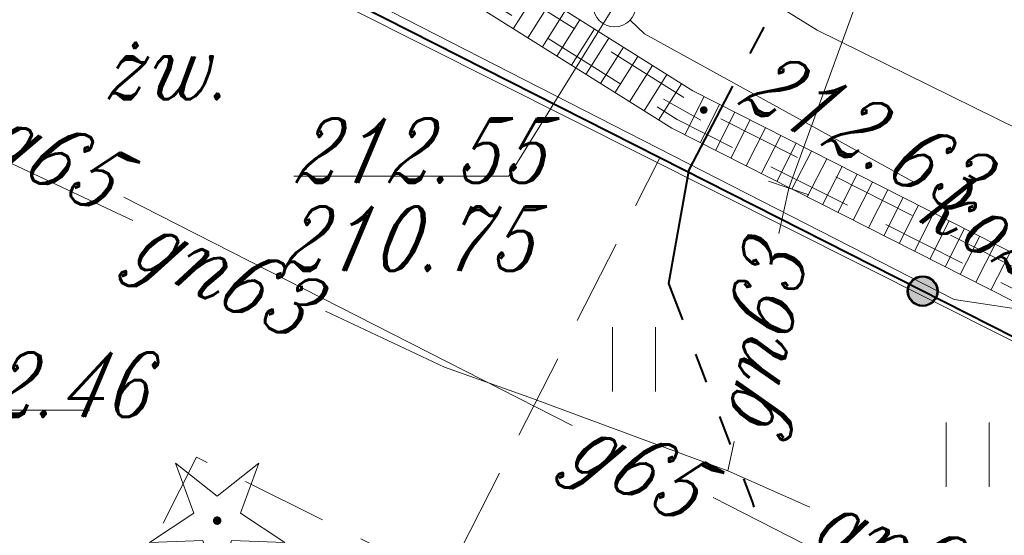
# Model space of a CAD drawing. Header units: millimetres. Extents: x -368 to -158, y 9368 to 9578.
# Tile 30 of 48: x -295 to -283, y 9528 to 9534. Entities that reach past the tile are written whole.
import ezdxf
from ezdxf.enums import TextEntityAlignment as Align

# ---------------------------------------------------------------- set-up
doc = ezdxf.new("R2010")
doc.units = ezdxf.units.MM
for name, pattern in [('Rakowicka 531_1 wstępna wersja$0$KTCR02-500', [1.5, 1, -0.5]), ('Rakowicka 531_1 wstępna wersja$0$KTPL01-500', [2, 1.5, -0.5]), ('Rakowicka 531_1 wstępna wersja$0$PTTU04-500', [1.5, 1, -0.5])]:
    doc.linetypes.add(name, pattern=pattern)
doc.layers.add('-- RAMKA', color=11, linetype='Continuous')
for name, color, linetype, lineweight in [('Rakowicka 531_1 wstępna wersja$0$EGBD03', 250, 'Continuous', 0), ('Rakowicka 531_1 wstępna wersja$0$KTCR02', 250, 'Continuous', 0), ('Rakowicka 531_1 wstępna wersja$0$KTOK05_01', 250, 'Continuous', 0), ('Rakowicka 531_1 wstępna wersja$0$KTPL01', 250, 'Continuous', 0), ('Rakowicka 531_1 wstępna wersja$0$OBOP01_01', 250, 'Continuous', 0), ('Rakowicka 531_1 wstępna wersja$0$PRGG04', 250, 'Continuous', 0), ('Rakowicka 531_1 wstępna wersja$0$PTTU04', 250, 'Continuous', 0), ('Rakowicka 531_1 wstępna wersja$0$SUPE_01', 250, 'Continuous', 0), ('Rakowicka 531_1 wstępna wersja$0$SUPG_01', 250, 'Continuous', 0), ('Rakowicka 531_1 wstępna wersja$0$SUPK_01', 250, 'Continuous', 0), ('Rakowicka 531_1 wstępna wersja$0$SUUS15_05_K', 250, 'Continuous', 0), ('Rakowicka 531_1 wstępna wersja$0$SUUS15_7a_T', 250, 'Continuous', 0), ('Rakowicka 531_1 wstępna wersja$0$SUXX_01_G', 250, 'Continuous', 0), ('Rakowicka 531_1 wstępna wersja$0$Warstwa 5', 250, 'Continuous', 0)]:
    doc.layers.add(name, color=color, linetype=linetype, lineweight=lineweight)
doc.layers.add('Rakowicka 531_1 wstępna wersja$0$GULKDK', color=7, linetype='Continuous', lineweight=13, true_color=0x0a0909)
doc.layers.add('Rakowicka 531_1 wstępna wersja$0$GUPGZC', color=7, linetype='Continuous', lineweight=13, true_color=0x0a0909)
doc.styles.add('Rakowicka 531_1 wstępna wersja$0$Style-ITALIC_1250 I 0.20944', font='ITALIC_1250.shx', dxfattribs={"oblique": 12})

# ---------------------------------------------------------------- blocks, each defined once
blk = doc.blocks.new('Rakowicka 531_1 wstępna wersja$0$OBOP01_01')
at = {"layer": 'Rakowicka 531_1 wstępna wersja$0$OBOP01_01', "linetype": 'Continuous', "lineweight": 13}
h = blk.add_hatch(color=96, dxfattribs=at)
edge = h.paths.add_edge_path()
edge.add_arc((0, 0), 0.05, 0, 360)
at = {"layer": 'Rakowicka 531_1 wstępna wersja$0$OBOP01_01', "color": 96, "linetype": 'Continuous', "lineweight": 13, "flags": 128}
blk.add_lwpolyline([(0, -0.829), (-0.167, -0.23), (-0.788, -0.256), (-0.271, 0.088), (-0.487, 0.671), (0, 0.285), (0.487, 0.671), (0.271, 0.088), (0.788, -0.256), (0.167, -0.23), (0, -0.829)], close=True, dxfattribs=at)
blk = doc.blocks.new('Rakowicka 531_1 wstępna wersja$0$GUPGZC1')
at = {"layer": 'Rakowicka 531_1 wstępna wersja$0$GUPGZC', "color": 52, "linetype": 'Continuous', "lineweight": 13, "flags": 128}
blk.add_lwpolyline([(0, 2.5), (0, -2.5)], dxfattribs=at)
blk = doc.blocks.new('Rakowicka 531_1 wstępna wersja$0$GULKDK2')
at = {"color": 0, "flags": 128}
blk.add_lwpolyline([(0, 2.5), (0, -2.5)], dxfattribs=at)
blk = doc.blocks.new('Rakowicka 531_1 wstępna wersja$0$GULKDK1')
at = {"color": 0, "flags": 128}
blk.add_lwpolyline([(0, 2.5), (0, -2.5)], dxfattribs=at)
blk = doc.blocks.new('Rakowicka 531_1 wstępna wersja$0$RTPW02')
at = {"layer": 'Rakowicka 531_1 wstępna wersja$0$Warstwa 5', "linetype": 'Continuous', "lineweight": 13}
h = blk.add_hatch(color=250, dxfattribs=at)
edge = h.paths.add_edge_path()
edge.add_arc((0, 0), 0.045, 0, 360)
blk = doc.blocks.new('Rakowicka 531_1 wstępna wersja$0$PTTU04_01')
at = {"layer": 'Rakowicka 531_1 wstępna wersja$0$PTTU04', "color": 250, "linetype": 'Continuous', "lineweight": 13}
for p, q in [((-0.25, -0.375), (-0.25, 0.375)), ((0.25, -0.375), (0.25, 0.375))]:
    blk.add_line(p, q, dxfattribs=at)
blk = doc.blocks.new('Rakowicka 531_1 wstępna wersja$0$SUUS15_05_K')
at = {"layer": 'Rakowicka 531_1 wstępna wersja$0$SUUS15_05_K', "color": 36, "linetype": 'Continuous', "lineweight": 13}
blk.add_circle((0, 0), 0.25, dxfattribs=at)
blk = doc.blocks.new('Rakowicka 531_1 wstępna wersja')
at = {"layer": 'Rakowicka 531_1 wstępna wersja$0$KTOK05_01', "linetype": 'Continuous', "lineweight": 40}
h = blk.add_hatch(color=250, dxfattribs=at)
edge = h.paths.add_edge_path()
edge.add_arc((7425323.351, 5549101.497), 0.17, 0, 360)
at = {"layer": 'Rakowicka 531_1 wstępna wersja$0$EGBD03', "color": 96, "linetype": 'Continuous', "lineweight": 13, "flags": 128}
blk.add_lwpolyline([(7425322.67, 5549124.6), (7425344.1, 5549113.78), (7425334.47, 5549095.85), (7425313.32, 5549106.49), (7425322.67, 5549124.6)], close=True, dxfattribs=at)
blk.add_lwpolyline([(7425330.541, 5549078.787), (7425329.63, 5549076.9), (7425328.84, 5549075.25), (7425311.48, 5549083.92), (7425305.85, 5549086.73), (7425303.71, 5549087.75), (7425313.32, 5549106.49), (7425334.47, 5549095.85), (7425337.41, 5549094.37), (7425337.57, 5549094.29), (7425336.35, 5549091.95), (7425336.681, 5549091.785)], dxfattribs=at)
at = {"layer": 'Rakowicka 531_1 wstępna wersja$0$GULKDK', "color": 18, "linetype": 'Continuous', "lineweight": 13, "true_color": 0x0a0909, "flags": 128}
for points in [[(7425328.392, 5549099.357), (7425320.427, 5549103.397), (7425313.674, 5549107.646), (7425316.941, 5549114.007), (7425317.267, 5549114.672), (7425319.898, 5549119.788), (7425321.57, 5549118.917)], [(7425328.618, 5549099.803), (7425320.673, 5549103.833), (7425314.328, 5549107.826), (7425317.389, 5549113.783), (7425317.713, 5549114.448), (7425320.112, 5549119.112), (7425321.34, 5549118.473)]]:
    blk.add_lwpolyline(points, dxfattribs=at)
at = {"layer": 'Rakowicka 531_1 wstępna wersja$0$KTCR02', "color": 250, "linetype": 'Rakowicka 531_1 wstępna wersja$0$KTCR02-500', "lineweight": 13, "flags": 128}
blk.add_lwpolyline([(7425319.95, 5549119.62), (7425317.38, 5549114.62), (7425317.04, 5549113.95), (7425313.83, 5549107.69), (7425320.49, 5549103.5), (7425328.494, 5549099.463), (7425328.4, 5549099.27), (7425328.27, 5549099), (7425320.288, 5549103.052), (7425313.28, 5549106.61), (7425309.444, 5549099.029), (7425306.08, 5549092.38), (7425303.78, 5549087.76), (7425305.85, 5549086.73), (7425311.48, 5549083.92), (7425314.97, 5549085.38), (7425316.48, 5549084.48), (7425315.28, 5549082.06), (7425320.1, 5549079.67)], dxfattribs=at)
blk.add_lwpolyline([(7425321.41, 5549118.57), (7425320.06, 5549119.28), (7425317.6, 5549114.5), (7425317.29, 5549113.84), (7425314.17, 5549107.79), (7425320.61, 5549103.73), (7425320.8, 5549103.61), (7425328.591, 5549099.659), (7425329.86, 5549102.25), (7425321.77, 5549106.21), (7425320.13, 5549107.04), (7425322.67, 5549111.9), (7425323.21, 5549112.98), (7425319.54, 5549114.8), (7425321.41, 5549118.57)], close=True, dxfattribs=at)
at = {"layer": 'Rakowicka 531_1 wstępna wersja$0$KTOK05_01', "color": 250, "linetype": 'Continuous', "lineweight": 40, "flags": 128}
blk.add_lwpolyline([(7425333.42, 5549096.48), (7425328.27, 5549099), (7425320.288, 5549103.052), (7425313.28, 5549106.61)], dxfattribs=at)
at = {"layer": 'Rakowicka 531_1 wstępna wersja$0$KTOK05_01', "color": 250, "linetype": 'Continuous', "lineweight": 40}
for radius in [0.175, 0.17]:
    blk.add_circle((7425323.351, 5549101.497), radius, dxfattribs=at)
at = {"layer": 'Rakowicka 531_1 wstępna wersja$0$KTPL01', "color": 250, "linetype": 'Rakowicka 531_1 wstępna wersja$0$KTPL01-500', "lineweight": 13, "flags": 128}
blk.add_lwpolyline([(7425313.518, 5549096.856), (7425309.444, 5549099.029), (7425313.28, 5549106.61), (7425320.288, 5549103.052)], dxfattribs=at)
at = {"layer": 'Rakowicka 531_1 wstępna wersja$0$PRGG04', "color": 8, "linetype": 'Continuous', "lineweight": 40}
for p, q in [((7425321.499, 5549104.578), (7425321.337, 5549104.268)), ((7425320.705, 5549100.762), (7425320.83, 5549100.435)), ((7425320.984, 5549100.034), (7425321.109, 5549099.707))]:
    blk.add_line(p, q, dxfattribs=at)
at = {"layer": 'Rakowicka 531_1 wstępna wersja$0$PRGG04', "color": 8, "linetype": 'Continuous', "lineweight": 40, "flags": 128}
for points in [[(7425321.137, 5549103.887), (7425320.627, 5549102.912), (7425320.389, 5549101.587), (7425320.551, 5549101.164)], [(7425321.263, 5549099.306), (7425321.367, 5549099.033), (7425321.383, 5549098.977)]]:
    blk.add_lwpolyline(points, dxfattribs=at)
at = {"layer": 'Rakowicka 531_1 wstępna wersja$0$PTTU04', "color": 250, "linetype": 'Rakowicka 531_1 wstępna wersja$0$PTTU04-500', "lineweight": 13, "flags": 128}
blk.add_lwpolyline([(7425320.288, 5549103.052), (7425328.27, 5549099), (7425333.206, 5549096.585), (7425332.51, 5549095.26), (7425331.89, 5549094.08), (7425328.38, 5549095.88), (7425328.16, 5549095.55), (7425323.96, 5549097.56), (7425323.54, 5549096.95), (7425318.58, 5549087), (7425322.38, 5549085.11), (7425322.21, 5549084.77), (7425322.89, 5549084.42), (7425323.32, 5549084.2), (7425323.16, 5549083.95), (7425318.39, 5549086.27), (7425315.22, 5549089.94), (7425315.46, 5549090.4), (7425316.52, 5549089.86), (7425317.92, 5549092.57), (7425316.871, 5549093.102), (7425317.67, 5549094.64), (7425313.518, 5549096.856), (7425314.891, 5549099.561), (7425317.784, 5549098.119), (7425320.288, 5549103.052)], close=True, dxfattribs=at)
at = {"layer": 'Rakowicka 531_1 wstępna wersja$0$SUPE_01', "color": 1, "linetype": 'Continuous', "lineweight": 13, "flags": 128}
for points in [[(7425313.61, 5549109.82), (7425322.12, 5549104.54), (7425325.252, 5549102.997)], [(7425329.498, 5549102.427), (7425329.41, 5549102.26), (7425328.08, 5549099.72), (7425324.7, 5549101.25), (7425323.72, 5549101.4), (7425315.263, 5549105.732)]]:
    blk.add_lwpolyline(points, dxfattribs=at)
at = {"layer": 'Rakowicka 531_1 wstępna wersja$0$SUPG_01', "color": 52, "linetype": 'Continuous', "lineweight": 13, "flags": 128}
for points in [[(7425321.79, 5549102.7), (7425322.87, 5549105.671)], [(7425309.47, 5549104.52), (7425314.147, 5549102.32)], [(7425321.676, 5549102.17), (7425321.79, 5549102.7)], [(7425314.044, 5549102.595), (7425319.266, 5549099.929)], [(7425316.392, 5549101.263), (7425317.78, 5549100.61), (7425318.76, 5549100.26), (7425321.08, 5549099.4), (7425322.035, 5549098.976)], [(7425321.08, 5549099.4), (7425321.154, 5549099.744)], [(7425320.909, 5549099.089), (7425324.12, 5549097.45), (7425325.19, 5549097.54), (7425327.59, 5549096.18)]]:
    blk.add_lwpolyline(points, dxfattribs=at)
at = {"layer": 'Rakowicka 531_1 wstępna wersja$0$SUPK_01', "color": 36, "linetype": 'Continuous', "lineweight": 13, "flags": 128}
blk.add_lwpolyline([(7425319.942, 5549104.658), (7425320.11, 5549104.5), (7425323.256, 5549102.764)], dxfattribs=at)
at = {"layer": 'Rakowicka 531_1 wstępna wersja$0$SUUS15_05_K', "color": 36, "linetype": 'Continuous', "lineweight": 13, "flags": 128}
blk.add_lwpolyline([(7425319.76, 5549104.83), (7425318.528, 5549102.838), (7425316.023, 5549102.838)], dxfattribs=at)
at = {"layer": 'Rakowicka 531_1 wstępna wersja$0$SUUS15_7a_T', "color": 30, "linetype": 'Continuous', "lineweight": 13, "flags": 128}
blk.add_lwpolyline([(7425308.83, 5549098.76), (7425311.4, 5549100.107), (7425313.647, 5549100.107)], dxfattribs=at)
at = {"layer": 'Rakowicka 531_1 wstępna wersja$0$GULKDK', "color": 18, "linetype": 'Continuous', "lineweight": 13, "true_color": 0x0a0909, "xscale": 0.1, "yscale": 0.1, "zscale": 0.1}
for name, p, rotation in [('Rakowicka 531_1 wstępna wersja$0$GULKDK2', (7425318.714, 5549104.77), 147.8185317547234), ('Rakowicka 531_1 wstępna wersja$0$GULKDK2', (7425318.714, 5549104.77), 147.8185317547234), ('Rakowicka 531_1 wstępna wersja$0$GULKDK2', (7425318.884, 5549104.664), 147.8185317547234), ('Rakowicka 531_1 wstępna wersja$0$GULKDK2', (7425318.884, 5549104.664), 147.8185317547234), ('Rakowicka 531_1 wstępna wersja$0$GULKDK2', (7425319.053, 5549104.557), 147.8185317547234), ('Rakowicka 531_1 wstępna wersja$0$GULKDK2', (7425319.053, 5549104.557), 147.8185317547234), ('Rakowicka 531_1 wstępna wersja$0$GULKDK2', (7425319.222, 5549104.451), 147.8185317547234), ('Rakowicka 531_1 wstępna wersja$0$GULKDK2', (7425319.222, 5549104.451), 147.8185317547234), ('Rakowicka 531_1 wstępna wersja$0$GULKDK2', (7425319.392, 5549104.344), 147.8185317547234), ('Rakowicka 531_1 wstępna wersja$0$GULKDK2', (7425319.392, 5549104.344), 147.8185317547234), ('Rakowicka 531_1 wstępna wersja$0$GULKDK2', (7425319.561, 5549104.237), 147.8185317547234), ('Rakowicka 531_1 wstępna wersja$0$GULKDK2', (7425319.561, 5549104.237), 147.8185317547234), ('Rakowicka 531_1 wstępna wersja$0$GULKDK2', (7425319.73, 5549104.131), 147.8185317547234), ('Rakowicka 531_1 wstępna wersja$0$GULKDK2', (7425319.73, 5549104.131), 147.8185317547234), ('Rakowicka 531_1 wstępna wersja$0$GULKDK2', (7425319.899, 5549104.024), 147.8185317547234), ('Rakowicka 531_1 wstępna wersja$0$GULKDK2', (7425319.899, 5549104.024), 147.8185317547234), ('Rakowicka 531_1 wstępna wersja$0$GULKDK2', (7425320.069, 5549103.918), 147.8185317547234), ('Rakowicka 531_1 wstępna wersja$0$GULKDK2', (7425320.069, 5549103.918), 147.8185317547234), ('Rakowicka 531_1 wstępna wersja$0$GULKDK2', (7425320.238, 5549103.811), 147.8185317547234), ('Rakowicka 531_1 wstępna wersja$0$GULKDK2', (7425320.238, 5549103.811), 147.8185317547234), ('Rakowicka 531_1 wstępna wersja$0$GULKDK2', (7425320.407, 5549103.705), 147.8185317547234), ('Rakowicka 531_1 wstępna wersja$0$GULKDK2', (7425320.407, 5549103.705), 147.8185317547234), ('Rakowicka 531_1 wstępna wersja$0$GULKDK1', (7425320.55, 5549103.615), 60.46156250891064), ('Rakowicka 531_1 wstępna wersja$0$GULKDK2', (7425320.693, 5549103.543), 153.1045932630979), ('Rakowicka 531_1 wstępna wersja$0$GULKDK2', (7425320.693, 5549103.543), 153.1045932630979), ('Rakowicka 531_1 wstępna wersja$0$GULKDK2', (7425320.871, 5549103.452), 153.1045932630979), ('Rakowicka 531_1 wstępna wersja$0$GULKDK2', (7425320.871, 5549103.452), 153.1045932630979), ('Rakowicka 531_1 wstępna wersja$0$GULKDK2', (7425321.049, 5549103.362), 153.1045932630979), ('Rakowicka 531_1 wstępna wersja$0$GULKDK2', (7425321.049, 5549103.362), 153.1045932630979), ('Rakowicka 531_1 wstępna wersja$0$GULKDK2', (7425321.228, 5549103.271), 153.1045932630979), ('Rakowicka 531_1 wstępna wersja$0$GULKDK2', (7425321.228, 5549103.271), 153.1045932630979), ('Rakowicka 531_1 wstępna wersja$0$GULKDK2', (7425321.406, 5549103.181), 153.1045932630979), ('Rakowicka 531_1 wstępna wersja$0$GULKDK2', (7425321.406, 5549103.181), 153.1045932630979), ('Rakowicka 531_1 wstępna wersja$0$GULKDK2', (7425321.584, 5549103.09), 153.1045932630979), ('Rakowicka 531_1 wstępna wersja$0$GULKDK2', (7425321.584, 5549103.09), 153.1045932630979), ('Rakowicka 531_1 wstępna wersja$0$GULKDK2', (7425321.763, 5549103), 153.1045932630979), ('Rakowicka 531_1 wstępna wersja$0$GULKDK2', (7425321.763, 5549103), 153.1045932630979), ('Rakowicka 531_1 wstępna wersja$0$GULKDK2', (7425321.941, 5549102.909), 153.1045932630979), ('Rakowicka 531_1 wstępna wersja$0$GULKDK2', (7425321.941, 5549102.909), 153.1045932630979), ('Rakowicka 531_1 wstępna wersja$0$GULKDK2', (7425322.12, 5549102.819), 153.1045932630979), ('Rakowicka 531_1 wstępna wersja$0$GULKDK2', (7425322.12, 5549102.819), 153.1045932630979), ('Rakowicka 531_1 wstępna wersja$0$GULKDK2', (7425322.298, 5549102.728), 153.1045932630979), ('Rakowicka 531_1 wstępna wersja$0$GULKDK2', (7425322.298, 5549102.728), 153.1045932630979), ('Rakowicka 531_1 wstępna wersja$0$GULKDK2', (7425322.476, 5549102.638), 153.1045932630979), ('Rakowicka 531_1 wstępna wersja$0$GULKDK2', (7425322.476, 5549102.638), 153.1045932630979), ('Rakowicka 531_1 wstępna wersja$0$GULKDK2', (7425322.655, 5549102.547), 153.1045932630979), ('Rakowicka 531_1 wstępna wersja$0$GULKDK2', (7425322.655, 5549102.547), 153.1045932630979), ('Rakowicka 531_1 wstępna wersja$0$GULKDK2', (7425322.833, 5549102.457), 153.1045932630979), ('Rakowicka 531_1 wstępna wersja$0$GULKDK2', (7425322.833, 5549102.457), 153.1045932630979), ('Rakowicka 531_1 wstępna wersja$0$GULKDK2', (7425323.011, 5549102.367), 153.1045932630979), ('Rakowicka 531_1 wstępna wersja$0$GULKDK2', (7425323.011, 5549102.367), 153.1045932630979), ('Rakowicka 531_1 wstępna wersja$0$GULKDK2', (7425323.19, 5549102.276), 153.1045932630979), ('Rakowicka 531_1 wstępna wersja$0$GULKDK2', (7425323.19, 5549102.276), 153.1045932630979), ('Rakowicka 531_1 wstępna wersja$0$GULKDK2', (7425323.368, 5549102.186), 153.1045932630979), ('Rakowicka 531_1 wstępna wersja$0$GULKDK2', (7425323.368, 5549102.186), 153.1045932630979), ('Rakowicka 531_1 wstępna wersja$0$GULKDK2', (7425323.546, 5549102.095), 153.1045932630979), ('Rakowicka 531_1 wstępna wersja$0$GULKDK2', (7425323.546, 5549102.095), 153.1045932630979), ('Rakowicka 531_1 wstępna wersja$0$GULKDK2', (7425323.725, 5549102.005), 153.1045932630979), ('Rakowicka 531_1 wstępna wersja$0$GULKDK2', (7425323.725, 5549102.005), 153.1045932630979), ('Rakowicka 531_1 wstępna wersja$0$GULKDK2', (7425323.903, 5549101.914), 153.1045932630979), ('Rakowicka 531_1 wstępna wersja$0$GULKDK2', (7425323.903, 5549101.914), 153.1045932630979), ('Rakowicka 531_1 wstępna wersja$0$GULKDK2', (7425324.082, 5549101.824), 153.1045932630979), ('Rakowicka 531_1 wstępna wersja$0$GULKDK2', (7425324.082, 5549101.824), 153.1045932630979), ('Rakowicka 531_1 wstępna wersja$0$GULKDK2', (7425324.26, 5549101.733), 153.1045932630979), ('Rakowicka 531_1 wstępna wersja$0$GULKDK2', (7425324.26, 5549101.733), 153.1045932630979)]:
    blk.add_blockref(name, p, dxfattribs=dict(at, rotation=rotation))
at = {"layer": 'Rakowicka 531_1 wstępna wersja$0$OBOP01_01', "color": 96, "linetype": 'Continuous', "lineweight": 13}
blk.add_blockref('Rakowicka 531_1 wstępna wersja$0$OBOP01_01', (7425315.13, 5549098.82), dxfattribs=at)
at = {"layer": 'Rakowicka 531_1 wstępna wersja$0$PTTU04', "color": 250, "linetype": 'Continuous', "lineweight": 13}
for p in [(7425319.988, 5549100.703), (7425323.874, 5549099.588)]:
    blk.add_blockref('Rakowicka 531_1 wstępna wersja$0$PTTU04_01', p, dxfattribs=at)
at = {"layer": 'Rakowicka 531_1 wstępna wersja$0$SUUS15_05_K', "color": 36, "linetype": 'Continuous', "lineweight": 13}
blk.add_blockref('Rakowicka 531_1 wstępna wersja$0$SUUS15_05_K', (7425319.76, 5549104.83), dxfattribs=at)
at = {"layer": 'Rakowicka 531_1 wstępna wersja$0$SUXX_01_G', "color": 52, "linetype": 'Continuous', "lineweight": 13, "xscale": 0.1, "yscale": 0.1, "zscale": 0.1, "rotation": 71.05666089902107}
blk.add_blockref('Rakowicka 531_1 wstępna wersja$0$GUPGZC1', (7425321.79, 5549102.7), dxfattribs=at)
at = {"layer": 'Rakowicka 531_1 wstępna wersja$0$Warstwa 5', "color": 250, "linetype": 'Continuous', "lineweight": 13}
blk.add_blockref('Rakowicka 531_1 wstępna wersja$0$RTPW02', (7425320.8, 5549103.61), dxfattribs=at)
at = {"layer": 'Rakowicka 531_1 wstępna wersja$0$KTPL01', "color": 250, "linetype": 'Continuous', "lineweight": 13, "insert": (7425314.558, 5549103.736), "char_height": 0.75, "attachment_point": 8, "rotation": 360, "line_spacing_factor": 0.6, "style": 'Rakowicka 531_1 wstępna wersja$0$Style-ITALIC_1250 I 0.20944'}
blk.add_mtext('\\H1x;\\W0.8;żw.', dxfattribs=at)
at = {"layer": 'Rakowicka 531_1 wstępna wersja$0$SUPG_01', "color": 250, "linetype": 'Continuous', "lineweight": 13, "style": 'Rakowicka 531_1 wstępna wersja$0$Style-ITALIC_1250 I 0.20944', "oblique": 12, "width": 0.8}
for s, rotation, p in [('g65', 332.9494, (7425313.253, 5549103.076)), ('gn63', 334.8022, (7425315.233, 5549101.715)), ('gn63', 77.8578, (7425321.415, 5549100.957)), ('g65', 332.9494, (7425320.061, 5549099.457)), ('gn63', 336.0701, (7425323.169, 5549098.473))]:
    blk.add_text(s, height=0.75, rotation=rotation, dxfattribs=at).set_placement(p, align=Align.MIDDLE_CENTER)
at = {"layer": 'Rakowicka 531_1 wstępna wersja$0$SUPK_01', "color": 36, "linetype": 'Continuous', "lineweight": 13, "style": 'Rakowicka 531_1 wstępna wersja$0$Style-ITALIC_1250 I 0.20944', "oblique": 12, "width": 0.8}
blk.add_text('ko200', height=0.75, rotation=331.117, dxfattribs=at).set_placement((7425324.591, 5549102.028), align=Align.MIDDLE_CENTER)
at = {"layer": 'Rakowicka 531_1 wstępna wersja$0$SUUS15_05_K', "color": 36, "linetype": 'Continuous', "lineweight": 13, "char_height": 0.75, "attachment_point": 7, "rotation": 359.9998, "line_spacing_factor": 0.6, "style": 'Rakowicka 531_1 wstępna wersja$0$Style-ITALIC_1250 I 0.20944'}
for s, insert in [('\\H1x;\\W0.8;212.55', (7425316.023, 5549102.761)), ('\\H1x;\\W0.8;210.75', (7425315.88, 5549101.733))]:
    blk.add_mtext(s, dxfattribs=dict(at, insert=insert))
at = {"layer": 'Rakowicka 531_1 wstępna wersja$0$SUUS15_7a_T', "color": 30, "linetype": 'Continuous', "lineweight": 13, "insert": (7425311.4, 5549100.03), "char_height": 0.75, "attachment_point": 7, "rotation": 359.9998, "line_spacing_factor": 0.6, "style": 'Rakowicka 531_1 wstępna wersja$0$Style-ITALIC_1250 I 0.20944'}
blk.add_mtext('\\H1x;\\W0.8;212.46', dxfattribs=at)
at = {"layer": 'Rakowicka 531_1 wstępna wersja$0$Warstwa 5', "color": 250, "linetype": 'Continuous', "lineweight": 13, "insert": (7425321.178, 5549103.688), "char_height": 0.75, "attachment_point": 7, "rotation": 333.7149, "line_spacing_factor": 0.6, "style": 'Rakowicka 531_1 wstępna wersja$0$Style-ITALIC_1250 I 0.20944'}
blk.add_mtext('\\H1x;\\W0.8;212.63', dxfattribs=at)

msp = doc.modelspace()

# ---------------------------------------------------------------- block references
at = {"layer": '-- RAMKA'}
msp.add_blockref('Rakowicka 531_1 wstępna wersja', (-7425607.631, -5539570.812), dxfattribs=at)

doc.saveas('drawing.dxf')
